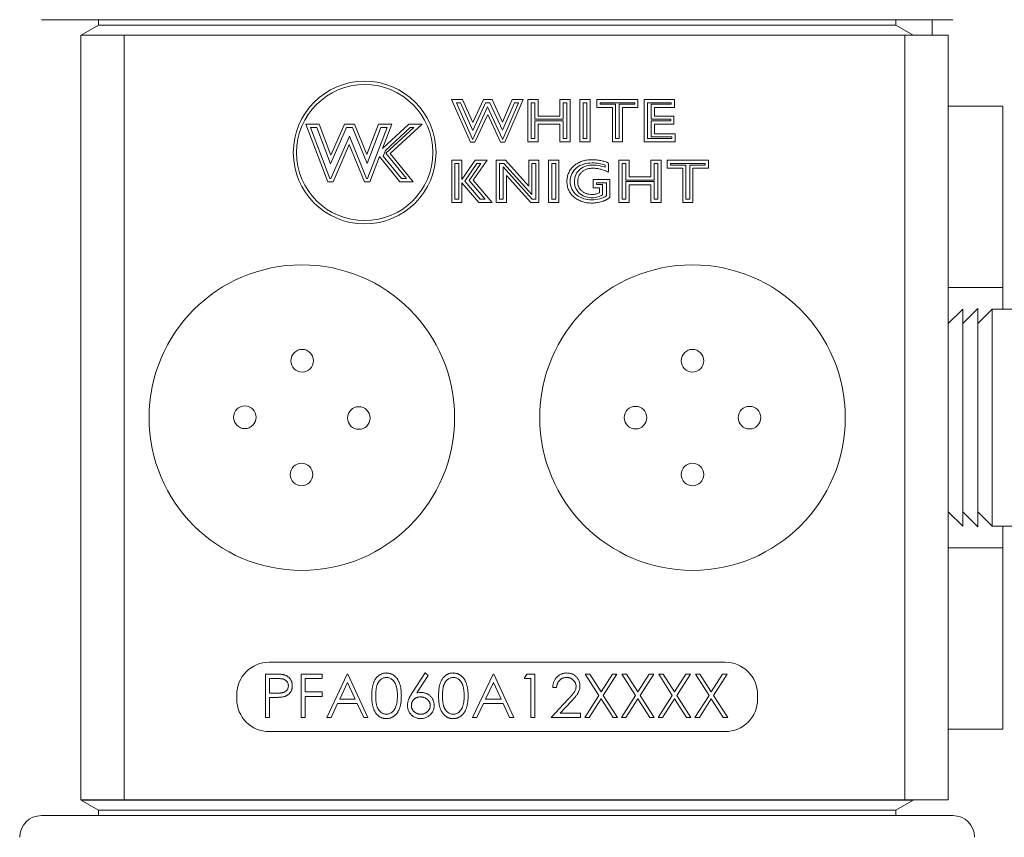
# Model space of a CAD drawing. Header units: inches. Extents: x 0.51 to 8.32, y 1.19 to 8.76.
# Tile 2 of 14: x 0.51 to 2.4, y 4.97 to 6.54. Entities that reach past the tile are written whole.
import ezdxf

# ---------------------------------------------------------------- set-up
doc = ezdxf.new("R2010")
doc.units = ezdxf.units.IN
doc.header["$MEASUREMENT"] = 0

msp = doc.modelspace()

# ---------------------------------------------------------------- linework, layer by layer
at = {"color": 7, "linetype": 'Continuous', "lineweight": 15}
for p, q in [((2.299, 6.5404), (0.549, 6.5404)), ((0.6588, 6.5299), (0.6255, 6.5107)), ((0.6588, 6.5404), (0.6588, 6.5299)), ((0.6588, 6.5299), (2.1891, 6.5299)), ((2.1891, 6.5299), (2.1891, 6.5404)), ((2.2225, 6.5107), (2.1891, 6.5299)), ((2.259, 6.5404), (2.259, 6.5104)), ((0.6246, 5.0424), (0.6246, 6.5104)), ((0.6246, 6.5104), (0.708, 6.5104)), ((0.6255, 6.5107), (0.6255, 6.5104)), ((0.6255, 6.5107), (2.2225, 6.5107)), ((0.708, 6.5104), (0.708, 5.0424)), ((0.708, 6.5104), (2.2066, 6.5104)), ((2.2066, 5.0424), (2.2066, 6.5104)), ((2.2066, 6.5104), (2.29, 6.5104)), ((2.2225, 6.5104), (2.2225, 6.5107)), ((2.29, 6.5104), (2.29, 5.0424)), ((1.3362, 6.3872), (1.3576, 6.3872)), ((1.3727, 6.305), (1.3362, 6.3872)), ((1.3458, 6.3809), (1.3535, 6.3809)), ((1.3768, 6.3113), (1.3458, 6.3809)), ((1.3535, 6.3809), (1.3772, 6.3279)), ((1.3576, 6.3872), (1.3773, 6.3431)), ((1.3772, 6.3279), (1.4015, 6.3809)), ((1.3773, 6.3431), (1.3975, 6.3872)), ((1.4057, 6.373), (1.3774, 6.3113)), ((1.3975, 6.3872), (1.4141, 6.3872)), ((1.4015, 6.3809), (1.4101, 6.3809)), ((1.4343, 6.3113), (1.4057, 6.373)), ((1.4101, 6.3809), (1.4345, 6.3284)), ((1.4141, 6.3872), (1.4342, 6.3437)), ((1.4342, 6.3437), (1.4529, 6.3872)), ((1.4345, 6.3284), (1.457, 6.3809)), ((1.4647, 6.3809), (1.4349, 6.3113)), ((1.4742, 6.3872), (1.439, 6.305)), ((1.4529, 6.3872), (1.4742, 6.3872)), ((1.457, 6.3809), (1.4647, 6.3809)), ((1.483, 6.3872), (1.5027, 6.3872)), ((1.483, 6.3061), (1.483, 6.3872)), ((1.4892, 6.3809), (1.4964, 6.3809)), ((1.4892, 6.3124), (1.4892, 6.3809)), ((1.4964, 6.3809), (1.4964, 6.3492)), ((1.5027, 6.3872), (1.5027, 6.3554)), ((1.5443, 6.3872), (1.564, 6.3872)), ((1.5443, 6.3554), (1.5443, 6.3872)), ((1.5506, 6.3492), (1.5506, 6.3809)), ((1.5506, 6.3809), (1.5578, 6.3809)), ((1.5578, 6.3809), (1.5578, 6.3124)), ((1.564, 6.3872), (1.564, 6.3061)), ((1.5826, 6.3872), (1.6023, 6.3872)), ((1.5826, 6.3061), (1.5826, 6.3872)), ((1.5889, 6.3809), (1.5961, 6.3809)), ((1.5889, 6.3124), (1.5889, 6.3809)), ((1.5961, 6.3809), (1.5961, 6.3124)), ((1.6023, 6.3872), (1.6023, 6.3061)), ((1.6155, 6.3872), (1.6943, 6.3872)), ((1.6155, 6.3718), (1.6155, 6.3872)), ((1.6451, 6.3718), (1.6155, 6.3718)), ((1.6217, 6.3781), (1.6217, 6.3809)), ((1.6217, 6.3809), (1.6881, 6.3809)), ((1.6513, 6.3781), (1.6217, 6.3781)), ((1.6451, 6.3061), (1.6451, 6.3718)), ((1.6513, 6.3124), (1.6513, 6.3781)), ((1.6585, 6.3781), (1.6585, 6.3124)), ((1.6881, 6.3781), (1.6585, 6.3781)), ((1.6648, 6.3718), (1.6648, 6.3061)), ((1.6943, 6.3718), (1.6648, 6.3718)), ((1.6881, 6.3809), (1.6881, 6.3781)), ((1.6943, 6.3872), (1.6943, 6.3718)), ((1.7064, 6.3872), (1.7644, 6.3872)), ((1.7064, 6.3061), (1.7064, 6.3872)), ((1.7126, 6.3809), (1.7582, 6.3809)), ((1.7126, 6.3124), (1.7126, 6.3809)), ((1.7199, 6.3781), (1.7199, 6.3492)), ((1.7582, 6.3781), (1.7199, 6.3781)), ((1.7261, 6.3718), (1.7261, 6.3554)), ((1.7644, 6.3718), (1.7261, 6.3718)), ((1.7582, 6.3809), (1.7582, 6.3781)), ((1.7644, 6.3872), (1.7644, 6.3718)), ((2.3946, 6.3747), (2.29, 6.3747)), ((2.3946, 6.0264), (2.3946, 6.3747)), ((1.4058, 6.3581), (1.3814, 6.305)), ((1.4303, 6.305), (1.4058, 6.3581)), ((1.5027, 6.3554), (1.5443, 6.3554)), ((1.7261, 6.3554), (1.7633, 6.3554)), ((1.7633, 6.3554), (1.7633, 6.3401)), ((1.0569, 6.3398), (1.0823, 6.3398)), ((1.0987, 6.2294), (1.0569, 6.3398)), ((1.103, 6.2356), (1.0659, 6.3335)), ((1.0659, 6.3335), (1.078, 6.3335)), ((1.078, 6.3335), (1.1043, 6.2635)), ((1.0823, 6.3398), (1.1047, 6.2801)), ((1.1043, 6.2635), (1.1349, 6.3335)), ((1.1047, 6.2801), (1.1308, 6.3398)), ((1.1308, 6.3398), (1.1502, 6.3398)), ((1.1349, 6.3335), (1.146, 6.3335)), ((1.146, 6.3335), (1.1741, 6.2645)), ((1.1502, 6.3398), (1.1739, 6.2814)), ((1.1739, 6.2814), (1.1964, 6.3398)), ((1.1741, 6.2645), (1.2007, 6.3335)), ((1.2127, 6.3335), (1.1752, 6.2356)), ((1.1964, 6.3398), (1.2218, 6.3398)), ((1.2007, 6.3335), (1.2127, 6.3335)), ((1.2039, 6.293), (1.2547, 6.3398)), ((1.2218, 6.3398), (1.2039, 6.293)), ((1.2093, 6.2895), (1.2571, 6.3335)), ((1.2641, 6.3335), (1.2101, 6.2839)), ((1.2801, 6.3398), (1.2187, 6.2833)), ((1.2547, 6.3398), (1.2801, 6.3398)), ((1.2571, 6.3335), (1.2641, 6.3335)), ((1.4964, 6.3492), (1.5506, 6.3492)), ((1.5506, 6.3463), (1.4964, 6.3463)), ((1.4964, 6.3463), (1.4964, 6.3124)), ((1.5027, 6.3401), (1.5027, 6.3061)), ((1.5443, 6.3401), (1.5027, 6.3401)), ((1.5443, 6.3061), (1.5443, 6.3401)), ((1.5506, 6.3124), (1.5506, 6.3463)), ((1.7199, 6.3492), (1.7571, 6.3492)), ((1.7571, 6.3463), (1.7199, 6.3463)), ((1.7199, 6.3463), (1.7199, 6.3152)), ((1.7633, 6.3401), (1.7261, 6.3401)), ((1.7261, 6.3401), (1.7261, 6.3215)), ((1.7571, 6.3492), (1.7571, 6.3463)), ((1.1403, 6.3167), (1.1049, 6.2356)), ((1.1733, 6.2356), (1.1403, 6.3167)), ((1.7199, 6.3152), (1.7593, 6.3152)), ((1.7261, 6.3215), (1.7655, 6.3215)), ((1.7593, 6.3152), (1.7593, 6.3124)), ((1.7655, 6.3215), (1.7655, 6.3061)), ((1.1401, 6.3006), (1.109, 6.2294)), ((1.1691, 6.2294), (1.1401, 6.3006)), ((1.3814, 6.305), (1.3727, 6.305)), ((1.3774, 6.3113), (1.3768, 6.3113)), ((1.439, 6.305), (1.4303, 6.305)), ((1.4349, 6.3113), (1.4343, 6.3113)), ((1.5027, 6.3061), (1.483, 6.3061)), ((1.4964, 6.3124), (1.4892, 6.3124)), ((1.564, 6.3061), (1.5443, 6.3061)), ((1.5578, 6.3124), (1.5506, 6.3124)), ((1.6023, 6.3061), (1.5826, 6.3061)), ((1.5961, 6.3124), (1.5889, 6.3124)), ((1.6648, 6.3061), (1.6451, 6.3061)), ((1.6585, 6.3124), (1.6513, 6.3124)), ((1.7655, 6.3061), (1.7064, 6.3061)), ((1.7593, 6.3124), (1.7126, 6.3124)), ((1.198, 6.2776), (1.1795, 6.2294)), ((1.2374, 6.2294), (1.198, 6.2776)), ((1.2051, 6.2787), (1.2093, 6.2895)), ((1.2404, 6.2356), (1.2051, 6.2787)), ((1.2101, 6.2839), (1.2496, 6.2356)), ((1.2187, 6.2833), (1.2628, 6.2294)), ((1.3367, 6.2705), (1.3564, 6.2705)), ((1.3367, 6.1895), (1.3367, 6.2705)), ((1.3429, 6.1957), (1.3429, 6.2643)), ((1.3429, 6.2643), (1.3501, 6.2643)), ((1.3501, 6.2643), (1.3501, 6.1957)), ((1.3564, 6.2705), (1.3564, 6.2338)), ((1.3564, 6.2338), (1.3819, 6.2705)), ((1.3618, 6.2306), (1.3851, 6.2643)), ((1.3926, 6.2643), (1.3701, 6.2318)), ((1.4046, 6.2705), (1.3779, 6.2322)), ((1.3819, 6.2705), (1.4046, 6.2705)), ((1.3851, 6.2643), (1.3926, 6.2643)), ((1.4221, 6.2705), (1.4398, 6.2705)), ((1.4221, 6.1895), (1.4221, 6.2705)), ((1.4283, 6.1957), (1.4283, 6.2643)), ((1.4283, 6.2643), (1.437, 6.2643)), ((1.4914, 6.1957), (1.4355, 6.2577)), ((1.4355, 6.2577), (1.4355, 6.1957)), ((1.437, 6.2643), (1.4907, 6.2047)), ((1.4398, 6.2705), (1.4845, 6.221)), ((1.4845, 6.2705), (1.5042, 6.2705)), ((1.4845, 6.221), (1.4845, 6.2705)), ((1.4907, 6.2643), (1.498, 6.2643)), ((1.4907, 6.2047), (1.4907, 6.2643)), ((1.498, 6.2643), (1.498, 6.1957)), ((1.5042, 6.2705), (1.5042, 6.1895)), ((1.5228, 6.2705), (1.5425, 6.2705)), ((1.5228, 6.1895), (1.5228, 6.2705)), ((1.5291, 6.2643), (1.5363, 6.2643)), ((1.5291, 6.1957), (1.5291, 6.2643)), ((1.5363, 6.2643), (1.5363, 6.1957)), ((1.5425, 6.2705), (1.5425, 6.1895)), ((1.6316, 6.261), (1.6316, 6.257)), ((1.6378, 6.2651), (1.6378, 6.2475)), ((1.6575, 6.2705), (1.6772, 6.2705)), ((1.6575, 6.1895), (1.6575, 6.2705)), ((1.6638, 6.2643), (1.671, 6.2643)), ((1.6638, 6.1957), (1.6638, 6.2643)), ((1.671, 6.2643), (1.671, 6.2325)), ((1.6772, 6.2705), (1.6772, 6.2388)), ((1.7189, 6.2705), (1.7386, 6.2705)), ((1.7189, 6.2388), (1.7189, 6.2705)), ((1.7251, 6.2325), (1.7251, 6.2643)), ((1.7251, 6.2643), (1.7323, 6.2643)), ((1.7323, 6.2643), (1.7323, 6.1957)), ((1.7386, 6.2705), (1.7386, 6.1895)), ((1.7506, 6.2705), (1.8295, 6.2705)), ((1.7506, 6.2552), (1.7506, 6.2705)), ((1.7569, 6.2614), (1.7569, 6.2643)), ((1.7569, 6.2643), (1.8232, 6.2643)), ((1.7864, 6.2614), (1.7569, 6.2614)), ((1.7864, 6.1957), (1.7864, 6.2614)), ((1.8232, 6.2614), (1.7937, 6.2614)), ((1.7937, 6.2614), (1.7937, 6.1957)), ((1.8232, 6.2643), (1.8232, 6.2614)), ((1.8295, 6.2705), (1.8295, 6.2552)), ((1.4418, 6.2414), (1.4418, 6.1895)), ((1.4886, 6.1895), (1.4418, 6.2414)), ((1.6772, 6.2388), (1.7189, 6.2388)), ((1.7802, 6.2552), (1.7506, 6.2552)), ((1.7802, 6.1895), (1.7802, 6.2552)), ((1.7999, 6.2552), (1.7999, 6.1895)), ((1.8295, 6.2552), (1.7999, 6.2552)), ((1.109, 6.2294), (1.0987, 6.2294)), ((1.1049, 6.2356), (1.103, 6.2356)), ((1.1795, 6.2294), (1.1691, 6.2294)), ((1.1752, 6.2356), (1.1733, 6.2356)), ((1.2628, 6.2294), (1.2374, 6.2294)), ((1.2496, 6.2356), (1.2404, 6.2356)), ((1.3564, 6.2273), (1.3564, 6.1895)), ((1.3886, 6.1895), (1.3564, 6.2273)), ((1.3915, 6.1957), (1.3618, 6.2306)), ((1.3701, 6.2318), (1.4009, 6.1957)), ((1.3779, 6.2322), (1.4144, 6.1895)), ((1.6083, 6.2333), (1.64, 6.2333)), ((1.6083, 6.2179), (1.6083, 6.2333)), ((1.6145, 6.2242), (1.6145, 6.227)), ((1.6145, 6.227), (1.6338, 6.227)), ((1.6265, 6.2242), (1.6145, 6.2242)), ((1.6265, 6.2039), (1.6265, 6.2242)), ((1.6338, 6.227), (1.6338, 6.2023)), ((1.64, 6.2333), (1.64, 6.1995)), ((1.671, 6.2325), (1.7251, 6.2325)), ((1.7251, 6.2297), (1.671, 6.2297)), ((1.671, 6.2297), (1.671, 6.1957)), ((1.6772, 6.2234), (1.6772, 6.1895)), ((1.7189, 6.2234), (1.6772, 6.2234)), ((1.7189, 6.1895), (1.7189, 6.2234)), ((1.7251, 6.1957), (1.7251, 6.2297)), ((1.6203, 6.2179), (1.6083, 6.2179)), ((1.6203, 6.2079), (1.6203, 6.2179)), ((1.3564, 6.1895), (1.3367, 6.1895)), ((1.3501, 6.1957), (1.3429, 6.1957)), ((1.4144, 6.1895), (1.3886, 6.1895)), ((1.4009, 6.1957), (1.3915, 6.1957)), ((1.4418, 6.1895), (1.4221, 6.1895)), ((1.4355, 6.1957), (1.4283, 6.1957)), ((1.5042, 6.1895), (1.4886, 6.1895)), ((1.498, 6.1957), (1.4914, 6.1957)), ((1.5425, 6.1895), (1.5228, 6.1895)), ((1.5363, 6.1957), (1.5291, 6.1957)), ((1.6772, 6.1895), (1.6575, 6.1895)), ((1.671, 6.1957), (1.6638, 6.1957)), ((1.7386, 6.1895), (1.7189, 6.1895)), ((1.7323, 6.1957), (1.7251, 6.1957)), ((1.7999, 6.1895), (1.7802, 6.1895)), ((1.7937, 6.1957), (1.7864, 6.1957)), ((2.3946, 6.0264), (2.29, 6.0264)), ((2.3946, 5.9847), (2.3946, 6.0264)), ((2.3177, 5.9847), (2.29, 5.957)), ((2.3469, 5.9862), (2.3177, 5.957)), ((2.3177, 5.9847), (2.3177, 5.5681)), ((2.3469, 5.9862), (2.3469, 5.5666)), ((2.3746, 5.9847), (2.3469, 5.957)), ((2.4613, 5.9847), (2.3746, 5.9847)), ((2.3746, 5.9847), (2.3746, 5.5681)), ((2.29, 5.5958), (2.3177, 5.5681)), ((2.3177, 5.5958), (2.3469, 5.5666)), ((2.3469, 5.5958), (2.3746, 5.5681)), ((2.3746, 5.5681), (2.4613, 5.5681)), ((2.3946, 5.5264), (2.3946, 5.5681)), ((2.29, 5.5264), (2.3946, 5.5264)), ((2.3946, 5.1781), (2.3946, 5.5264)), ((1.8615, 5.3069), (0.9865, 5.3069)), ((0.9793, 5.284), (0.9956, 5.284)), ((0.9793, 5.2007), (0.9793, 5.284)), ((0.9868, 5.2755), (0.9868, 5.2477)), ((1.002, 5.2755), (0.9868, 5.2755)), ((1.0477, 5.284), (1.0883, 5.284)), ((1.0477, 5.2007), (1.0477, 5.284)), ((1.0551, 5.2755), (1.0551, 5.2498)), ((1.0883, 5.2755), (1.0551, 5.2755)), ((1.0883, 5.284), (1.0883, 5.2755)), ((1.0968, 5.2007), (1.1363, 5.284)), ((1.1363, 5.284), (1.1374, 5.284)), ((1.1374, 5.284), (1.1759, 5.2007)), ((1.261, 5.2481), (1.2859, 5.2862)), ((1.2917, 5.2816), (1.2697, 5.248)), ((1.2859, 5.2862), (1.2917, 5.2816)), ((1.3767, 5.2007), (1.4163, 5.284)), ((1.4163, 5.284), (1.4173, 5.284)), ((1.4173, 5.284), (1.4558, 5.2007)), ((1.4761, 5.2755), (1.481, 5.284)), ((1.4889, 5.2755), (1.4761, 5.2755)), ((1.481, 5.284), (1.4964, 5.284)), ((1.4889, 5.2007), (1.4889, 5.2755)), ((1.4964, 5.284), (1.4964, 5.2007)), ((1.5931, 5.284), (1.6017, 5.284)), ((1.6192, 5.2432), (1.5931, 5.284)), ((1.6017, 5.284), (1.6235, 5.2499)), ((1.6235, 5.2499), (1.6453, 5.284)), ((1.654, 5.284), (1.6278, 5.2432)), ((1.6453, 5.284), (1.654, 5.284)), ((1.6636, 5.284), (1.6722, 5.284)), ((1.6897, 5.2432), (1.6636, 5.284)), ((1.6722, 5.284), (1.694, 5.2499)), ((1.694, 5.2499), (1.7159, 5.284)), ((1.7245, 5.284), (1.6984, 5.2432)), ((1.7159, 5.284), (1.7245, 5.284)), ((1.7341, 5.284), (1.7427, 5.284)), ((1.7602, 5.2432), (1.7341, 5.284)), ((1.7427, 5.284), (1.7645, 5.2499)), ((1.7645, 5.2499), (1.7864, 5.284)), ((1.795, 5.284), (1.7689, 5.2432)), ((1.7864, 5.284), (1.795, 5.284)), ((1.8046, 5.284), (1.8132, 5.284)), ((1.8308, 5.2432), (1.8046, 5.284)), ((1.8132, 5.284), (1.8351, 5.2499)), ((1.8351, 5.2499), (1.8569, 5.284)), ((1.8655, 5.284), (1.8394, 5.2432)), ((1.8569, 5.284), (1.8655, 5.284)), ((1.1368, 5.2678), (1.1217, 5.236)), ((1.1515, 5.236), (1.1368, 5.2678)), ((1.4167, 5.2678), (1.4016, 5.236)), ((1.4314, 5.236), (1.4167, 5.2678)), ((1.5381, 5.2584), (1.5306, 5.2584)), ((0.924, 5.2444), (0.924, 5.2361)), ((0.9868, 5.2477), (1.0014, 5.2475)), ((0.9868, 5.2392), (0.9868, 5.2007)), ((0.9927, 5.2392), (0.9868, 5.2392)), ((1.0551, 5.2498), (1.0883, 5.2498)), ((1.0551, 5.2413), (1.0551, 5.2007)), ((1.0883, 5.2413), (1.0551, 5.2413)), ((1.0883, 5.2498), (1.0883, 5.2413)), ((1.592, 5.2007), (1.6192, 5.2432)), ((1.6235, 5.2365), (1.6006, 5.2007)), ((1.6464, 5.2007), (1.6235, 5.2365)), ((1.6278, 5.2432), (1.655, 5.2007)), ((1.6625, 5.2007), (1.6897, 5.2432)), ((1.694, 5.2365), (1.6711, 5.2007)), ((1.7169, 5.2007), (1.694, 5.2365)), ((1.6984, 5.2432), (1.7256, 5.2007)), ((1.733, 5.2007), (1.7602, 5.2432)), ((1.7645, 5.2365), (1.7417, 5.2007)), ((1.7874, 5.2007), (1.7645, 5.2365)), ((1.7689, 5.2432), (1.7961, 5.2007)), ((1.8035, 5.2007), (1.8308, 5.2432)), ((1.8351, 5.2365), (1.8122, 5.2007)), ((1.8579, 5.2007), (1.8351, 5.2365)), ((1.8394, 5.2432), (1.8666, 5.2007)), ((1.924, 5.2361), (1.924, 5.2444)), ((1.1176, 5.2274), (1.105, 5.2007)), ((1.1554, 5.2274), (1.1176, 5.2274)), ((1.1217, 5.236), (1.1515, 5.236)), ((1.1677, 5.2007), (1.1554, 5.2274)), ((1.3976, 5.2274), (1.3849, 5.2007)), ((1.4353, 5.2274), (1.3976, 5.2274)), ((1.4016, 5.236), (1.4314, 5.236)), ((1.4477, 5.2007), (1.4353, 5.2274)), ((1.5274, 5.2007), (1.5597, 5.2352)), ((1.5661, 5.2315), (1.5452, 5.2092)), ((0.9868, 5.2007), (0.9793, 5.2007)), ((1.0551, 5.2007), (1.0477, 5.2007)), ((1.105, 5.2007), (1.0968, 5.2007)), ((1.1759, 5.2007), (1.1677, 5.2007)), ((1.3849, 5.2007), (1.3767, 5.2007)), ((1.4558, 5.2007), (1.4477, 5.2007)), ((1.4964, 5.2007), (1.4889, 5.2007)), ((1.584, 5.2007), (1.5274, 5.2007)), ((1.5452, 5.2092), (1.584, 5.2092)), ((1.584, 5.2092), (1.584, 5.2007)), ((1.6006, 5.2007), (1.592, 5.2007)), ((1.655, 5.2007), (1.6464, 5.2007)), ((1.6711, 5.2007), (1.6625, 5.2007)), ((1.7256, 5.2007), (1.7169, 5.2007)), ((1.7417, 5.2007), (1.733, 5.2007)), ((1.7961, 5.2007), (1.7874, 5.2007)), ((1.8122, 5.2007), (1.8035, 5.2007)), ((1.8666, 5.2007), (1.8579, 5.2007)), ((0.9865, 5.1736), (1.8615, 5.1736)), ((2.29, 5.1781), (2.3946, 5.1781)), ((0.708, 5.0424), (0.6246, 5.0424)), ((0.6255, 5.0424), (0.6255, 5.0421)), ((0.6255, 5.0421), (0.6588, 5.0229)), ((0.6255, 5.0421), (2.2225, 5.0421)), ((0.708, 5.0424), (2.2066, 5.0424)), ((2.1891, 5.0229), (2.2225, 5.0421)), ((2.29, 5.0424), (2.2066, 5.0424)), ((2.2225, 5.0421), (2.2225, 5.0424)), ((2.299, 5.0124), (0.549, 5.0124)), ((0.6588, 5.0229), (0.6588, 5.0124)), ((0.6588, 5.0229), (2.1891, 5.0229)), ((2.1891, 5.0124), (2.1891, 5.0229))]:
    msp.add_line(p, q, dxfattribs=at)
for centre, radius in [((1.1696, 6.2853), 0.137), ((1.1696, 6.2853), 0.1307), ((1.049, 5.7764), 0.2933), ((1.799, 5.7764), 0.2933), ((1.0496, 5.8857), 0.0217), ((1.799, 5.8857), 0.0217), ((0.9396, 5.7771), 0.0217), ((1.1583, 5.7757), 0.0217), ((1.6896, 5.7764), 0.0217), ((1.9083, 5.7764), 0.0217), ((1.0483, 5.6671), 0.0217), ((1.799, 5.6671), 0.0217)]:
    msp.add_circle(centre, radius, dxfattribs=at)
for centre, radius, start, end in [((0.9865, 5.2444), 0.0625, 90, 180), ((1.8615, 5.2444), 0.0625, 0, 90), ((0.9865, 5.2361), 0.0625, 180, 270), ((1.8615, 5.2361), 0.0625, 270, 0), ((0.549, 4.9707), 0.0417, 90, 180), ((2.299, 4.9707), 0.0417, 0, 90)]:
    msp.add_arc(centre, radius, start, end, dxfattribs=at)
for points, knots in [([(1.5579, 6.2299), (1.5579, 6.2328), (1.5582, 6.2372), (1.5597, 6.2427), (1.5612, 6.2466), (1.5631, 6.2503), (1.5654, 6.2538), (1.5681, 6.257), (1.5713, 6.26), (1.5748, 6.2628), (1.5785, 6.2651), (1.5825, 6.2671), (1.5868, 6.2688), (1.5913, 6.27), (1.5978, 6.2713), (1.6028, 6.2716), (1.6062, 6.2716)], [0, 0, 0, 0, 0.123719, 0.182461, 0.240216, 0.297686, 0.355518, 0.414663, 0.475479, 0.537402, 0.599228, 0.661501, 0.724795, 0.789821, 0.857182, 1, 1, 1, 1]), ([(1.6062, 6.2716), (1.6091, 6.2716), (1.6133, 6.2714), (1.6189, 6.2707), (1.6229, 6.27), (1.6268, 6.2691), (1.6318, 6.2676), (1.6355, 6.2662), (1.6378, 6.2651)], [0, 0, 0, 0, 0.264961, 0.392642, 0.518121, 0.640856, 0.762027, 1, 1, 1, 1]), ([(1.608, 6.2552), (1.6057, 6.2552), (1.6025, 6.255), (1.5984, 6.2542), (1.5955, 6.2534), (1.5929, 6.2524), (1.5905, 6.2511), (1.5883, 6.2496), (1.5863, 6.2479), (1.5845, 6.246), (1.5829, 6.2439), (1.5816, 6.2418), (1.5805, 6.2395), (1.5797, 6.2371), (1.5789, 6.2337), (1.5787, 6.231), (1.5787, 6.2292)], [0, 0, 0, 0, 0.150264, 0.219579, 0.285989, 0.349388, 0.410849, 0.471078, 0.530908, 0.589788, 0.647234, 0.704064, 0.760866, 0.818282, 0.876686, 1, 1, 1, 1]), ([(1.6378, 6.2475), (1.6353, 6.2488), (1.6316, 6.2504), (1.6265, 6.2522), (1.6228, 6.2533), (1.619, 6.2541), (1.6141, 6.2549), (1.6104, 6.2552), (1.608, 6.2552)], [0, 0, 0, 0, 0.267069, 0.395285, 0.520111, 0.643021, 0.763388, 1, 1, 1, 1]), ([(1.606, 6.1884), (1.6027, 6.1884), (1.5977, 6.1887), (1.5913, 6.1899), (1.5869, 6.1912), (1.5826, 6.1929), (1.5786, 6.1949), (1.5749, 6.1973), (1.5714, 6.2), (1.5682, 6.203), (1.5654, 6.2063), (1.5631, 6.2097), (1.5612, 6.2133), (1.5597, 6.2172), (1.5583, 6.2227), (1.5579, 6.227), (1.5579, 6.2299)], [0, 0, 0, 0, 0.141869, 0.208978, 0.274048, 0.337548, 0.400137, 0.462511, 0.525043, 0.586611, 0.64613, 0.704289, 0.761832, 0.819392, 0.877835, 1, 1, 1, 1]), ([(1.5787, 6.2292), (1.5787, 6.2274), (1.5789, 6.2249), (1.5797, 6.2216), (1.5806, 6.2193), (1.5817, 6.2172), (1.583, 6.2151), (1.5846, 6.2132), (1.5864, 6.2115), (1.5884, 6.2099), (1.5906, 6.2086), (1.5929, 6.2074), (1.5954, 6.2065), (1.5981, 6.2057), (1.6019, 6.205), (1.6048, 6.2048), (1.6068, 6.2048)], [0, 0, 0, 0, 0.124572, 0.183682, 0.241258, 0.298683, 0.356524, 0.415163, 0.475316, 0.536501, 0.597532, 0.659708, 0.723123, 0.788223, 0.855593, 1, 1, 1, 1]), ([(1.6338, 6.2023), (1.632, 6.2009), (1.6281, 6.1989), (1.6184, 6.1957), (1.611, 6.1946), (1.6061, 6.1946)], [0.0898823, 0.0898823, 0.0898823, 0.0898823, 0.3174255, 0.5449687, 1.0000551, 1.0000551, 1.0000551, 1.0000551]), ([(1.6068, 6.2048), (1.6091, 6.2048), (1.6137, 6.2054), (1.6181, 6.2069), (1.6203, 6.2079)], [0, 0, 0, 0, 0.487191, 1, 1, 1, 1]), ([(1.6068, 6.1986), (1.6104, 6.1985), (1.6158, 6.1994), (1.6226, 6.202), (1.6252, 6.2033), (1.6265, 6.2039)], [0.00273, 0.00273, 0.00273, 0.00273, 0.644792, 0.965823, 1.286854, 1.286854, 1.286854, 1.286854]), ([(1.64, 6.1995), (1.6392, 6.1987), (1.6378, 6.1974), (1.6357, 6.196), (1.634, 6.195), (1.632, 6.194), (1.63, 6.1931), (1.6278, 6.1922), (1.6246, 6.1912), (1.6206, 6.1901), (1.6142, 6.1888), (1.6093, 6.1884), (1.606, 6.1884)], [0, 0, 0, 0, 0.098083, 0.150734, 0.20644, 0.264926, 0.326414, 0.391868, 0.460199, 0.59882, 0.73459, 1, 1, 1, 1]), ([(0.9956, 5.284), (0.9968, 5.284), (0.9989, 5.284), (1.002, 5.284), (1.0048, 5.2839), (1.0073, 5.2837), (1.0096, 5.2836), (1.0115, 5.2834), (1.0132, 5.2831), (1.0142, 5.2829), (1.0146, 5.2828)], [0, 0, 0, 0, 0.176956, 0.339055, 0.486318, 0.618781, 0.735619, 0.838742, 0.926457, 1, 1, 1, 1]), ([(1.0231, 5.2616), (1.0231, 5.2623), (1.023, 5.2637), (1.0226, 5.2656), (1.0218, 5.2675), (1.0208, 5.2692), (1.0195, 5.2708), (1.0181, 5.2721), (1.0164, 5.2732), (1.0149, 5.274), (1.0135, 5.2744), (1.0123, 5.2747), (1.011, 5.2749), (1.0095, 5.2751), (1.0078, 5.2753), (1.006, 5.2754), (1.0041, 5.2755), (1.0027, 5.2755), (1.002, 5.2755)], [0, 0, 0, 0, 0.070044, 0.139238, 0.208197, 0.279173, 0.349987, 0.418354, 0.48761, 0.557411, 0.59533, 0.637964, 0.685913, 0.738185, 0.796103, 0.858517, 0.926658, 1, 1, 1, 1]), ([(1.0146, 5.2828), (1.0152, 5.2826), (1.0163, 5.2823), (1.018, 5.2817), (1.0195, 5.281), (1.021, 5.2801), (1.0224, 5.2791), (1.0237, 5.278), (1.025, 5.2768), (1.0261, 5.2755), (1.0272, 5.2741), (1.0281, 5.2726), (1.0288, 5.271), (1.0295, 5.2693), (1.03, 5.2675), (1.0303, 5.2657), (1.0305, 5.2637), (1.0306, 5.2624), (1.0306, 5.2617)], [0, 0, 0, 0, 0.062481, 0.12349, 0.183411, 0.243153, 0.302127, 0.36171, 0.421842, 0.482932, 0.544552, 0.605681, 0.66768, 0.729984, 0.794551, 0.860346, 0.928907, 1, 1, 1, 1]), ([(1.1834, 5.2423), (1.1834, 5.2437), (1.1834, 5.2463), (1.1835, 5.25), (1.1838, 5.2536), (1.1842, 5.2569), (1.1847, 5.26), (1.1853, 5.2628), (1.186, 5.2654), (1.1868, 5.2678), (1.1878, 5.27), (1.1888, 5.2721), (1.1899, 5.274), (1.1911, 5.2758), (1.1924, 5.2774), (1.1938, 5.2789), (1.1952, 5.2803), (1.1968, 5.2815), (1.1984, 5.2826), (1.2001, 5.2836), (1.2019, 5.2844), (1.2036, 5.285), (1.2055, 5.2856), (1.2073, 5.2859), (1.2093, 5.2861), (1.2106, 5.2862), (1.2112, 5.2862)], [0, 0, 0, 0, 0.068595, 0.133246, 0.194313, 0.251279, 0.304513, 0.354235, 0.400481, 0.443411, 0.484015, 0.523252, 0.561042, 0.5979, 0.633518, 0.668314, 0.702496, 0.736685, 0.770293, 0.803437, 0.835913, 0.86846, 0.900847, 0.933467, 0.966258, 1, 1, 1, 1]), ([(1.2115, 5.2776), (1.2105, 5.2776), (1.2087, 5.2775), (1.206, 5.2768), (1.2034, 5.2756), (1.2013, 5.2743), (1.1997, 5.2731), (1.1986, 5.272), (1.1975, 5.2708), (1.1965, 5.2695), (1.1956, 5.2681), (1.1948, 5.2666), (1.1941, 5.265), (1.1934, 5.2633), (1.1928, 5.2614), (1.1923, 5.2593), (1.1918, 5.257), (1.1915, 5.2545), (1.1912, 5.2517), (1.191, 5.2488), (1.1908, 5.2457), (1.1908, 5.2435), (1.1908, 5.2424)], [0, 0, 0, 0, 0.060387, 0.120883, 0.182755, 0.247811, 0.281299, 0.315088, 0.349702, 0.384857, 0.420966, 0.458511, 0.497175, 0.537602, 0.580503, 0.627468, 0.678388, 0.733983, 0.793747, 0.857714, 0.926698, 1, 1, 1, 1]), ([(1.2112, 5.2862), (1.2119, 5.2862), (1.2132, 5.2861), (1.2151, 5.2859), (1.217, 5.2855), (1.2189, 5.285), (1.2207, 5.2844), (1.2225, 5.2836), (1.2242, 5.2826), (1.2258, 5.2815), (1.2274, 5.2803), (1.2289, 5.2789), (1.2304, 5.2773), (1.2317, 5.2757), (1.233, 5.2738), (1.2341, 5.2718), (1.2352, 5.2697), (1.2362, 5.2674), (1.2371, 5.265), (1.2379, 5.2623), (1.2385, 5.2595), (1.2391, 5.2565), (1.2395, 5.2532), (1.2398, 5.2498), (1.2399, 5.2461), (1.24, 5.2436), (1.24, 5.2423)], [0, 0, 0, 0, 0.033788, 0.067194, 0.099862, 0.132567, 0.165151, 0.197913, 0.231319, 0.265083, 0.299255, 0.334399, 0.369943, 0.406284, 0.444064, 0.482998, 0.523354, 0.565537, 0.609613, 0.656391, 0.705885, 0.758325, 0.813832, 0.872795, 0.934722, 1, 1, 1, 1]), ([(1.2325, 5.2424), (1.2325, 5.2434), (1.2325, 5.2453), (1.2324, 5.2482), (1.2321, 5.2509), (1.2318, 5.2535), (1.2314, 5.256), (1.231, 5.2583), (1.2304, 5.2605), (1.2297, 5.2625), (1.229, 5.2644), (1.2282, 5.2662), (1.2273, 5.2678), (1.2264, 5.2693), (1.2254, 5.2707), (1.2243, 5.2719), (1.2232, 5.273), (1.2216, 5.2743), (1.2195, 5.2756), (1.2169, 5.2768), (1.2142, 5.2775), (1.2124, 5.2776), (1.2115, 5.2776)], [0, 0, 0, 0, 0.065681, 0.128486, 0.188175, 0.245106, 0.299448, 0.350823, 0.399942, 0.446672, 0.491255, 0.533376, 0.573853, 0.612526, 0.649597, 0.685532, 0.720106, 0.753838, 0.818925, 0.880493, 0.940311, 1, 1, 1, 1]), ([(1.3116, 5.2423), (1.3116, 5.2437), (1.3116, 5.2463), (1.3117, 5.25), (1.312, 5.2536), (1.3124, 5.2569), (1.3129, 5.26), (1.3135, 5.2628), (1.3142, 5.2654), (1.315, 5.2678), (1.316, 5.27), (1.317, 5.2721), (1.3181, 5.274), (1.3193, 5.2758), (1.3206, 5.2774), (1.322, 5.2789), (1.3234, 5.2803), (1.325, 5.2815), (1.3266, 5.2826), (1.3283, 5.2836), (1.3301, 5.2844), (1.3318, 5.285), (1.3337, 5.2856), (1.3355, 5.2859), (1.3375, 5.2861), (1.3388, 5.2862), (1.3394, 5.2862)], [0, 0, 0, 0, 0.068595, 0.133246, 0.194313, 0.251279, 0.304513, 0.354235, 0.400481, 0.443411, 0.484015, 0.523252, 0.561042, 0.5979, 0.633518, 0.668314, 0.702496, 0.736685, 0.770293, 0.803437, 0.835913, 0.86846, 0.900847, 0.933467, 0.966258, 1, 1, 1, 1]), ([(1.3397, 5.2776), (1.3387, 5.2776), (1.3369, 5.2775), (1.3342, 5.2768), (1.3316, 5.2756), (1.3295, 5.2743), (1.3279, 5.2731), (1.3268, 5.272), (1.3257, 5.2708), (1.3248, 5.2695), (1.3238, 5.2681), (1.323, 5.2666), (1.3223, 5.265), (1.3216, 5.2633), (1.321, 5.2614), (1.3205, 5.2593), (1.32, 5.257), (1.3197, 5.2545), (1.3194, 5.2517), (1.3192, 5.2488), (1.319, 5.2457), (1.319, 5.2435), (1.319, 5.2424)], [0, 0, 0, 0, 0.060387, 0.120883, 0.182755, 0.247811, 0.281299, 0.315088, 0.349702, 0.384857, 0.420966, 0.458511, 0.497175, 0.537602, 0.580503, 0.627468, 0.678388, 0.733983, 0.793747, 0.857714, 0.926698, 1, 1, 1, 1]), ([(1.3394, 5.2862), (1.3401, 5.2862), (1.3414, 5.2861), (1.3433, 5.2859), (1.3453, 5.2855), (1.3471, 5.285), (1.3489, 5.2844), (1.3507, 5.2836), (1.3524, 5.2826), (1.354, 5.2815), (1.3556, 5.2803), (1.3572, 5.2789), (1.3586, 5.2773), (1.3599, 5.2757), (1.3612, 5.2738), (1.3623, 5.2718), (1.3634, 5.2697), (1.3644, 5.2674), (1.3653, 5.265), (1.3661, 5.2623), (1.3667, 5.2595), (1.3673, 5.2565), (1.3677, 5.2532), (1.368, 5.2498), (1.3681, 5.2461), (1.3682, 5.2436), (1.3682, 5.2423)], [0, 0, 0, 0, 0.033788, 0.067194, 0.099862, 0.132567, 0.165151, 0.197913, 0.231319, 0.265083, 0.299255, 0.334399, 0.369943, 0.406284, 0.444064, 0.482998, 0.523354, 0.565537, 0.609613, 0.656391, 0.705885, 0.758325, 0.813832, 0.872795, 0.934722, 1, 1, 1, 1]), ([(1.3607, 5.2424), (1.3607, 5.2434), (1.3607, 5.2453), (1.3606, 5.2482), (1.3603, 5.2509), (1.36, 5.2535), (1.3596, 5.256), (1.3592, 5.2583), (1.3586, 5.2605), (1.3579, 5.2625), (1.3572, 5.2644), (1.3564, 5.2662), (1.3555, 5.2678), (1.3546, 5.2693), (1.3536, 5.2707), (1.3525, 5.2719), (1.3514, 5.273), (1.3498, 5.2743), (1.3477, 5.2756), (1.3451, 5.2768), (1.3424, 5.2775), (1.3406, 5.2776), (1.3397, 5.2776)], [0, 0, 0, 0, 0.0656812, 0.1284865, 0.1881751, 0.2451061, 0.2994484, 0.3508229, 0.3999417, 0.4466717, 0.4912545, 0.5333763, 0.5738528, 0.6125263, 0.6495971, 0.685532, 0.7201058, 0.7538377, 0.8189254, 0.8804935, 0.9403113, 1, 1, 1, 1]), ([(1.5306, 5.2584), (1.5306, 5.2594), (1.5307, 5.2613), (1.5312, 5.2642), (1.5318, 5.2669), (1.5327, 5.2695), (1.5338, 5.2719), (1.5352, 5.2742), (1.5368, 5.2764), (1.5386, 5.2784), (1.5406, 5.2802), (1.5427, 5.2818), (1.5449, 5.2831), (1.5473, 5.2843), (1.5497, 5.2851), (1.5523, 5.2857), (1.555, 5.2861), (1.5568, 5.2862), (1.5578, 5.2862)], [0, 0, 0, 0, 0.0687908, 0.1351033, 0.1989787, 0.2619043, 0.323495, 0.3851954, 0.4469692, 0.5097648, 0.5722506, 0.6334052, 0.6932512, 0.7525832, 0.8125793, 0.8732751, 0.9355499, 1, 1, 1, 1]), ([(1.5574, 5.2776), (1.5567, 5.2776), (1.5554, 5.2776), (1.5536, 5.2773), (1.5518, 5.2769), (1.5501, 5.2764), (1.5484, 5.2757), (1.5469, 5.2748), (1.5454, 5.2738), (1.5441, 5.2726), (1.5428, 5.2713), (1.5417, 5.2698), (1.5407, 5.2682), (1.5399, 5.2665), (1.5392, 5.2647), (1.5387, 5.2627), (1.5383, 5.2606), (1.5381, 5.2591), (1.5381, 5.2584)], [0, 0, 0, 0, 0.064439, 0.126547, 0.186887, 0.245878, 0.304041, 0.362191, 0.420976, 0.48066, 0.5406, 0.600689, 0.661936, 0.724443, 0.789038, 0.856314, 0.926352, 1, 1, 1, 1]), ([(1.5754, 5.2607), (1.5754, 5.2613), (1.5754, 5.2624), (1.5751, 5.2641), (1.5747, 5.2656), (1.5742, 5.2672), (1.5734, 5.2686), (1.5725, 5.27), (1.5714, 5.2714), (1.5702, 5.2727), (1.5689, 5.2738), (1.5675, 5.2748), (1.566, 5.2757), (1.5644, 5.2764), (1.5627, 5.277), (1.561, 5.2773), (1.5592, 5.2776), (1.558, 5.2776), (1.5574, 5.2776)], [0, 0, 0, 0, 0.061965, 0.122122, 0.180988, 0.239933, 0.299906, 0.359989, 0.421776, 0.486576, 0.551535, 0.615018, 0.677259, 0.73973, 0.80305, 0.866495, 0.931973, 1, 1, 1, 1]), ([(1.5578, 5.2862), (1.5587, 5.2862), (1.5605, 5.2861), (1.5631, 5.2857), (1.5656, 5.2852), (1.5679, 5.2844), (1.5702, 5.2833), (1.5722, 5.282), (1.5742, 5.2806), (1.576, 5.2788), (1.5776, 5.277), (1.579, 5.275), (1.5802, 5.2729), (1.5812, 5.2708), (1.582, 5.2685), (1.5825, 5.2662), (1.5829, 5.2638), (1.5829, 5.2622), (1.5829, 5.2614)], [0, 0, 0, 0, 0.069475, 0.136517, 0.200789, 0.26383, 0.325735, 0.387291, 0.449509, 0.512968, 0.576275, 0.63758, 0.697903, 0.757172, 0.816599, 0.876653, 0.93729, 1, 1, 1, 1]), ([(1.0014, 5.2475), (1.0021, 5.2475), (1.0034, 5.2475), (1.0054, 5.2476), (1.0073, 5.2477), (1.009, 5.2479), (1.0105, 5.2481), (1.0119, 5.2483), (1.0132, 5.2487), (1.0146, 5.2491), (1.0162, 5.2499), (1.018, 5.251), (1.0195, 5.2524), (1.0208, 5.254), (1.0218, 5.2557), (1.0226, 5.2576), (1.023, 5.2596), (1.0231, 5.261), (1.0231, 5.2616)], [0, 0, 0, 0, 0.072538, 0.140034, 0.202496, 0.260575, 0.313228, 0.361583, 0.404878, 0.444127, 0.5164, 0.586507, 0.655085, 0.724384, 0.793974, 0.861638, 0.930111, 1, 1, 1, 1]), ([(1.0306, 5.2617), (1.0306, 5.261), (1.0305, 5.2597), (1.0303, 5.2577), (1.03, 5.2558), (1.0295, 5.254), (1.0289, 5.2524), (1.0281, 5.2508), (1.0272, 5.2493), (1.0262, 5.2478), (1.025, 5.2465), (1.0237, 5.2453), (1.0224, 5.2442), (1.0209, 5.2433), (1.0193, 5.2424), (1.0176, 5.2417), (1.0158, 5.241), (1.0146, 5.2407), (1.0139, 5.2405)], [0, 0, 0, 0, 0.070119, 0.137192, 0.202016, 0.264631, 0.326117, 0.38601, 0.445812, 0.505298, 0.564633, 0.624283, 0.683902, 0.743953, 0.805388, 0.868388, 0.933084, 1, 1, 1, 1]), ([(1.5597, 5.2352), (1.5605, 5.236), (1.562, 5.2376), (1.5641, 5.2399), (1.566, 5.242), (1.5678, 5.244), (1.5692, 5.2458), (1.5705, 5.2474), (1.5716, 5.2489), (1.5727, 5.2507), (1.5738, 5.2528), (1.5748, 5.2554), (1.5753, 5.258), (1.5754, 5.2598), (1.5754, 5.2607)], [0, 0, 0, 0, 0.110803, 0.212829, 0.306101, 0.390647, 0.466924, 0.534481, 0.593587, 0.644557, 0.7362, 0.825024, 0.911986, 1, 1, 1, 1]), ([(1.5829, 5.2614), (1.5829, 5.2602), (1.5828, 5.2579), (1.5821, 5.2546), (1.5811, 5.2513), (1.5798, 5.2486), (1.5785, 5.2465), (1.5773, 5.2448), (1.5759, 5.2429), (1.5743, 5.2409), (1.5726, 5.2387), (1.5706, 5.2364), (1.5684, 5.234), (1.5669, 5.2324), (1.5661, 5.2315)], [0, 0, 0, 0, 0.098702, 0.195672, 0.292422, 0.391343, 0.444462, 0.504229, 0.570352, 0.642546, 0.722288, 0.807921, 0.90047, 1, 1, 1, 1]), ([(1.0139, 5.2405), (1.0134, 5.2404), (1.0123, 5.2402), (1.0104, 5.2399), (1.0082, 5.2397), (1.0057, 5.2395), (1.0029, 5.2394), (0.9998, 5.2392), (0.9964, 5.2392), (0.994, 5.2392), (0.9927, 5.2392)], [0, 0, 0, 0, 0.0751731, 0.1647463, 0.2680169, 0.3859119, 0.5177895, 0.663691, 0.8244132, 1, 1, 1, 1]), ([(1.2112, 5.1986), (1.2106, 5.1986), (1.2093, 5.1986), (1.2073, 5.1988), (1.2055, 5.1992), (1.2037, 5.1997), (1.2019, 5.2003), (1.2002, 5.2011), (1.1985, 5.2021), (1.1969, 5.2031), (1.1953, 5.2044), (1.1938, 5.2057), (1.1925, 5.2072), (1.1912, 5.2089), (1.19, 5.2107), (1.1889, 5.2126), (1.1878, 5.2147), (1.1869, 5.2169), (1.186, 5.2193), (1.1853, 5.2219), (1.1847, 5.2248), (1.1842, 5.2278), (1.1838, 5.2311), (1.1835, 5.2347), (1.1834, 5.2384), (1.1834, 5.241), (1.1834, 5.2423)], [0, 0, 0, 0, 0.033787, 0.066622, 0.099285, 0.131361, 0.163585, 0.196104, 0.228902, 0.262158, 0.295991, 0.330218, 0.36506, 0.400951, 0.43762, 0.475708, 0.515381, 0.556414, 0.599765, 0.646424, 0.696431, 0.749782, 0.806573, 0.867436, 0.931887, 1, 1, 1, 1]), ([(1.1908, 5.2424), (1.1908, 5.2413), (1.1908, 5.2391), (1.191, 5.236), (1.1912, 5.233), (1.1914, 5.2303), (1.1918, 5.2278), (1.1922, 5.2255), (1.1927, 5.2234), (1.1934, 5.2215), (1.194, 5.2198), (1.1948, 5.2182), (1.1956, 5.2167), (1.1965, 5.2153), (1.1975, 5.214), (1.1986, 5.2128), (1.1997, 5.2117), (1.2013, 5.2104), (1.2034, 5.2091), (1.206, 5.208), (1.2087, 5.2073), (1.2105, 5.2072), (1.2115, 5.2071)], [0, 0, 0, 0, 0.072951, 0.141584, 0.205926, 0.265301, 0.320597, 0.371817, 0.41879, 0.461699, 0.502134, 0.540804, 0.578181, 0.614297, 0.649678, 0.684299, 0.718359, 0.752081, 0.817652, 0.879722, 0.939966, 1, 1, 1, 1]), ([(1.24, 5.2423), (1.24, 5.2411), (1.2399, 5.2386), (1.2398, 5.2349), (1.2395, 5.2315), (1.2391, 5.2283), (1.2385, 5.2253), (1.2379, 5.2224), (1.2372, 5.2198), (1.2363, 5.2174), (1.2353, 5.2151), (1.2342, 5.213), (1.233, 5.211), (1.2318, 5.2092), (1.2305, 5.2075), (1.229, 5.2059), (1.2275, 5.2045), (1.2259, 5.2033), (1.2242, 5.2022), (1.2225, 5.2012), (1.2207, 5.2004), (1.2189, 5.1997), (1.2171, 5.1992), (1.2151, 5.1988), (1.2132, 5.1986), (1.2119, 5.1986), (1.2112, 5.1986)], [0, 0, 0, 0, 0.065063, 0.126773, 0.185516, 0.240765, 0.29298, 0.34225, 0.388919, 0.432776, 0.474628, 0.514775, 0.553606, 0.591426, 0.628028, 0.663804, 0.698984, 0.733591, 0.767628, 0.801208, 0.834264, 0.866981, 0.89972, 0.932702, 0.966176, 1, 1, 1, 1]), ([(1.2293, 5.2214), (1.2296, 5.2222), (1.2301, 5.2237), (1.2308, 5.226), (1.2313, 5.2285), (1.2317, 5.231), (1.2321, 5.2337), (1.2323, 5.2365), (1.2325, 5.2394), (1.2325, 5.2414), (1.2325, 5.2424)], [0, 0, 0, 0, 0.110588, 0.224542, 0.342503, 0.464324, 0.590756, 0.722227, 0.858843, 1, 1, 1, 1]), ([(1.2517, 5.2239), (1.2518, 5.2248), (1.2518, 5.2266), (1.2522, 5.2292), (1.2529, 5.2319), (1.2536, 5.2342), (1.2543, 5.2361), (1.255, 5.2376), (1.2558, 5.2392), (1.2566, 5.2409), (1.2576, 5.2426), (1.2586, 5.2444), (1.2598, 5.2462), (1.2606, 5.2475), (1.261, 5.2481)], [0, 0, 0, 0, 0.097818, 0.199726, 0.305276, 0.415811, 0.474472, 0.537274, 0.603657, 0.674299, 0.749834, 0.828598, 0.912378, 1, 1, 1, 1]), ([(1.2767, 5.2402), (1.2761, 5.2402), (1.2748, 5.2402), (1.273, 5.24), (1.2713, 5.2396), (1.2697, 5.2391), (1.2681, 5.2384), (1.2667, 5.2375), (1.2653, 5.2365), (1.2641, 5.2354), (1.2629, 5.2342), (1.2619, 5.2329), (1.2611, 5.2315), (1.2604, 5.23), (1.2599, 5.2285), (1.2595, 5.227), (1.2593, 5.2253), (1.2592, 5.2242), (1.2592, 5.2236)], [0, 0, 0, 0, 0.070599, 0.137901, 0.203196, 0.26679, 0.329106, 0.390654, 0.452653, 0.515748, 0.577926, 0.63893, 0.698351, 0.757296, 0.816394, 0.876267, 0.936817, 1, 1, 1, 1]), ([(1.2697, 5.248), (1.2711, 5.2482), (1.274, 5.2487), (1.2769, 5.2487), (1.2783, 5.2488)], [0, 0, 0, 0, 0.512659, 1, 1, 1, 1]), ([(1.2955, 5.2236), (1.2955, 5.2242), (1.2955, 5.2253), (1.2952, 5.227), (1.2948, 5.2285), (1.2942, 5.2301), (1.2934, 5.2315), (1.2924, 5.2329), (1.2913, 5.2342), (1.29, 5.2354), (1.2886, 5.2365), (1.2871, 5.2375), (1.2856, 5.2384), (1.284, 5.2391), (1.2822, 5.2396), (1.2805, 5.24), (1.2786, 5.2402), (1.2774, 5.2402), (1.2767, 5.2402)], [0, 0, 0, 0, 0.061138, 0.119994, 0.178225, 0.236256, 0.294929, 0.354716, 0.41673, 0.480664, 0.545832, 0.609758, 0.672971, 0.736017, 0.799839, 0.864775, 0.931088, 1, 1, 1, 1]), ([(1.2783, 5.2488), (1.2791, 5.2488), (1.2808, 5.2487), (1.2832, 5.2484), (1.2856, 5.2478), (1.2878, 5.247), (1.29, 5.246), (1.2921, 5.2448), (1.294, 5.2433), (1.2958, 5.2417), (1.2975, 5.2399), (1.299, 5.2379), (1.3002, 5.2359), (1.3012, 5.2337), (1.302, 5.2315), (1.3026, 5.2291), (1.3029, 5.2266), (1.303, 5.2249), (1.303, 5.2241)], [0, 0, 0, 0, 0.065231, 0.128405, 0.190067, 0.250943, 0.311546, 0.372863, 0.435024, 0.499072, 0.563091, 0.62551, 0.68668, 0.747283, 0.808563, 0.870742, 0.934341, 1, 1, 1, 1]), ([(1.3394, 5.1986), (1.3388, 5.1986), (1.3375, 5.1986), (1.3355, 5.1988), (1.3337, 5.1992), (1.3319, 5.1997), (1.3301, 5.2003), (1.3284, 5.2011), (1.3267, 5.2021), (1.3251, 5.2031), (1.3235, 5.2044), (1.322, 5.2057), (1.3207, 5.2072), (1.3194, 5.2089), (1.3182, 5.2107), (1.3171, 5.2126), (1.316, 5.2147), (1.3151, 5.2169), (1.3142, 5.2193), (1.3135, 5.2219), (1.3129, 5.2248), (1.3124, 5.2278), (1.312, 5.2311), (1.3117, 5.2347), (1.3116, 5.2384), (1.3116, 5.241), (1.3116, 5.2423)], [0, 0, 0, 0, 0.033787, 0.066622, 0.099285, 0.131361, 0.163585, 0.196104, 0.228902, 0.262158, 0.295991, 0.330218, 0.36506, 0.400951, 0.43762, 0.475708, 0.515381, 0.556414, 0.599765, 0.646424, 0.696431, 0.749782, 0.806573, 0.867436, 0.931887, 1, 1, 1, 1]), ([(1.319, 5.2424), (1.319, 5.2413), (1.319, 5.2391), (1.3192, 5.236), (1.3194, 5.233), (1.3196, 5.2303), (1.32, 5.2278), (1.3204, 5.2255), (1.3209, 5.2234), (1.3216, 5.2215), (1.3222, 5.2198), (1.323, 5.2182), (1.3238, 5.2167), (1.3247, 5.2153), (1.3257, 5.214), (1.3268, 5.2128), (1.3279, 5.2117), (1.3295, 5.2104), (1.3316, 5.2091), (1.3342, 5.208), (1.3369, 5.2073), (1.3388, 5.2072), (1.3397, 5.2071)], [0, 0, 0, 0, 0.072951, 0.141584, 0.205926, 0.265301, 0.320597, 0.371817, 0.41879, 0.461699, 0.502134, 0.540804, 0.578181, 0.614297, 0.649678, 0.684299, 0.718359, 0.752081, 0.817652, 0.879722, 0.939966, 1, 1, 1, 1]), ([(1.3682, 5.2423), (1.3682, 5.2411), (1.3681, 5.2386), (1.368, 5.2349), (1.3677, 5.2315), (1.3673, 5.2283), (1.3667, 5.2253), (1.3661, 5.2224), (1.3654, 5.2198), (1.3645, 5.2174), (1.3635, 5.2151), (1.3624, 5.213), (1.3613, 5.211), (1.36, 5.2092), (1.3587, 5.2075), (1.3572, 5.2059), (1.3557, 5.2045), (1.3541, 5.2033), (1.3524, 5.2022), (1.3507, 5.2012), (1.3489, 5.2004), (1.3471, 5.1997), (1.3453, 5.1992), (1.3434, 5.1988), (1.3414, 5.1986), (1.3401, 5.1986), (1.3394, 5.1986)], [0, 0, 0, 0, 0.065063, 0.126773, 0.185516, 0.240765, 0.29298, 0.34225, 0.388919, 0.432776, 0.474628, 0.514775, 0.553606, 0.591426, 0.628028, 0.663804, 0.698984, 0.733591, 0.767628, 0.801208, 0.834264, 0.866981, 0.89972, 0.932702, 0.966176, 1, 1, 1, 1]), ([(1.3575, 5.2214), (1.3578, 5.2222), (1.3583, 5.2237), (1.359, 5.226), (1.3595, 5.2285), (1.3599, 5.231), (1.3603, 5.2337), (1.3605, 5.2365), (1.3607, 5.2394), (1.3607, 5.2414), (1.3607, 5.2424)], [0, 0, 0, 0, 0.110588, 0.224542, 0.342503, 0.464324, 0.590756, 0.722227, 0.858843, 1, 1, 1, 1]), ([(1.2115, 5.2071), (1.2124, 5.2072), (1.2142, 5.2072), (1.2169, 5.208), (1.2195, 5.2091), (1.2216, 5.2104), (1.2231, 5.2116), (1.2243, 5.2127), (1.2253, 5.2139), (1.2263, 5.2152), (1.2272, 5.2166), (1.228, 5.2181), (1.2287, 5.2197), (1.2291, 5.2208), (1.2293, 5.2214)], [0, 0, 0, 0, 0.112813, 0.225394, 0.339595, 0.459675, 0.521735, 0.583926, 0.648174, 0.713881, 0.781004, 0.851451, 0.924051, 1, 1, 1, 1]), ([(1.277, 5.1986), (1.2758, 5.1986), (1.2736, 5.1987), (1.2704, 5.1993), (1.2672, 5.2004), (1.2642, 5.2018), (1.2615, 5.2036), (1.259, 5.2058), (1.2568, 5.2083), (1.255, 5.2111), (1.2536, 5.2141), (1.2525, 5.2173), (1.2519, 5.2206), (1.2518, 5.2228), (1.2517, 5.2239)], [0, 0, 0, 0, 0.084335, 0.167052, 0.249566, 0.33274, 0.415915, 0.497828, 0.580373, 0.6646, 0.749467, 0.83251, 0.915639, 1, 1, 1, 1]), ([(1.2592, 5.2236), (1.2592, 5.2231), (1.2593, 5.222), (1.2595, 5.2203), (1.2599, 5.2188), (1.2605, 5.2173), (1.2612, 5.2158), (1.2622, 5.2145), (1.2632, 5.2131), (1.2645, 5.2119), (1.2659, 5.2108), (1.2673, 5.2098), (1.2688, 5.209), (1.2704, 5.2083), (1.272, 5.2078), (1.2737, 5.2074), (1.2755, 5.2072), (1.2768, 5.2071), (1.2774, 5.2071)], [0, 0, 0, 0, 0.061842, 0.121262, 0.180746, 0.239231, 0.298308, 0.358183, 0.420359, 0.484792, 0.549938, 0.613718, 0.676681, 0.739154, 0.8022, 0.86674, 0.93205, 1, 1, 1, 1]), ([(1.303, 5.2241), (1.303, 5.2229), (1.3029, 5.2206), (1.3022, 5.2173), (1.3012, 5.2141), (1.2997, 5.2111), (1.2979, 5.2084), (1.2957, 5.2059), (1.2931, 5.2037), (1.2902, 5.2019), (1.2871, 5.2004), (1.2838, 5.1993), (1.2804, 5.1987), (1.2781, 5.1986), (1.277, 5.1986)], [0, 0, 0, 0, 0.085948, 0.169125, 0.250399, 0.33229, 0.413364, 0.494172, 0.576022, 0.660757, 0.745783, 0.830044, 0.914028, 1, 1, 1, 1]), ([(1.2774, 5.2071), (1.278, 5.2071), (1.2792, 5.2072), (1.281, 5.2074), (1.2827, 5.2078), (1.2843, 5.2083), (1.2859, 5.209), (1.2874, 5.2098), (1.2889, 5.2108), (1.2902, 5.2119), (1.2915, 5.2132), (1.2925, 5.2145), (1.2935, 5.2158), (1.2942, 5.2173), (1.2948, 5.2188), (1.2952, 5.2203), (1.2955, 5.222), (1.2955, 5.2231), (1.2955, 5.2236)], [0, 0, 0, 0, 0.067962, 0.133283, 0.197835, 0.260892, 0.323377, 0.38635, 0.449638, 0.514795, 0.57924, 0.641814, 0.701359, 0.760727, 0.819222, 0.878716, 0.938147, 1, 1, 1, 1]), ([(1.3397, 5.2071), (1.3406, 5.2072), (1.3424, 5.2072), (1.3451, 5.208), (1.3477, 5.2091), (1.3498, 5.2104), (1.3514, 5.2116), (1.3525, 5.2127), (1.3535, 5.2139), (1.3545, 5.2152), (1.3554, 5.2166), (1.3562, 5.2181), (1.3569, 5.2197), (1.3573, 5.2208), (1.3575, 5.2214)], [0, 0, 0, 0, 0.112813, 0.225394, 0.339595, 0.459675, 0.521735, 0.583926, 0.648174, 0.713881, 0.781004, 0.851451, 0.924051, 1, 1, 1, 1])]:
    msp.add_open_spline(points, degree=3, knots=knots, dxfattribs=at)
for points in [[(1.5641, 6.2299), (1.5641, 6.2349), (1.566, 6.2452), (1.5759, 6.257), (1.5898, 6.2641), (1.6008, 6.2653), (1.6062, 6.2654)], [(1.608, 6.2614), (1.6037, 6.2614), (1.5954, 6.2607), (1.5825, 6.2544), (1.574, 6.2427), (1.5724, 6.2336), (1.5724, 6.2291)], [(1.6062, 6.2654), (1.6148, 6.2654), (1.6236, 6.2641), (1.6316, 6.261)], [(1.6316, 6.257), (1.6241, 6.2598), (1.616, 6.2614), (1.608, 6.2614)], [(1.6061, 6.1946), (1.6007, 6.1946), (1.5899, 6.1959), (1.576, 6.2031), (1.5661, 6.2147), (1.5641, 6.2249), (1.5641, 6.2299)], [(1.5724, 6.2291), (1.5725, 6.2248), (1.574, 6.216), (1.5828, 6.2051), (1.5946, 6.1995), (1.6028, 6.1985), (1.6068, 6.1986)]]:
    msp.add_open_spline(points, degree=3, dxfattribs=at)

doc.saveas('drawing.dxf')
